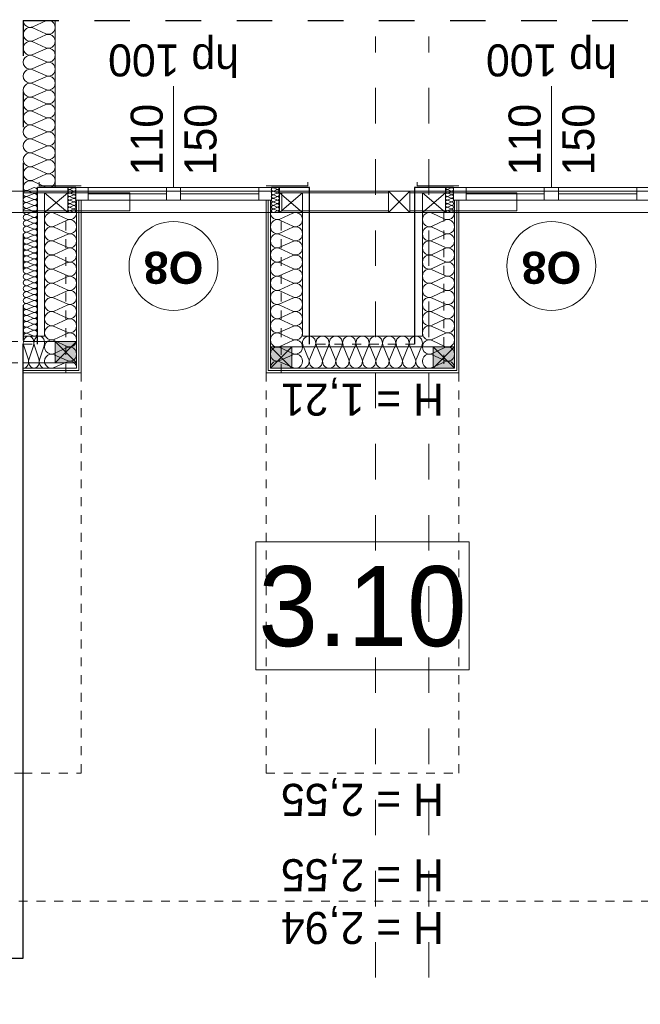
# Model space of a CAD drawing. Extents: x -251948 to -68259, y 37284 to 119967.
# Tile 35 of 41: x -93479 to -89989, y 55444 to 60978. Entities that reach past the tile are written whole.
import ezdxf

# ---------------------------------------------------------------- set-up
doc = ezdxf.new("R2010")
doc.units = 0
doc.header["$MEASUREMENT"] = 0
for name, pattern in [('Hidden Line', [100, 50, -50]), ('Krawędzie ukryte', [150, 100, -50]), ('Przerywana', [400, 200, -200])]:
    doc.linetypes.add(name, pattern=pattern)
doc.layers.add('Arch ocieplenie', color=7, linetype='Continuous')
doc.layers.add('Arch ściany działowe', color=7, linetype='Continuous')
for name, color, linetype, lineweight, true_color in [('Arch ocieplenie_Nr_Pióra__24', 7, 'Continuous', 13, 0x029e21), ('Arch okna_Nr_Pióra__82', 7, 'Continuous', 20, 0xaaaaaa), ('INWENT.ŚCIANY_Nr_Pióra__2', 7, 'Continuous', 13, 0x7f7f7f), ('Inwentaryzacja Konst._Nr_Pióra__3', 7, 'Continuous', 20, 0xff6600)]:
    doc.layers.add(name, color=color, linetype=linetype, lineweight=lineweight, true_color=true_color)
for name, color, linetype, lineweight in [('Arch opisy okien_Nr_Pióra__21', 7, 'Continuous', 13), ('Arch opisy_Nr_Pióra__1', 7, 'Continuous', 25), ('Arch opisy_Nr_Pióra__21', 7, 'Continuous', 13), ('Arch ściany działowe_Nr_Pióra__5', 7, 'Continuous', 13), ('INWENT DACH_Nr_Pióra__21', 7, 'Continuous', 13), ('INWENT OPISY_Nr_Pióra__21', 7, 'Continuous', 13), ('INWENT STROPY_Nr_Pióra__21', 7, 'Continuous', 13), ('INWENT. OKNA_Nr_Pióra__21', 7, 'Continuous', 13), ('INWENT.ŚCIANY_Nr_Pióra__1', 7, 'Continuous', 25), ('INWENT.ŚCIANY_Nr_Pióra__20', 1, 'Continuous', 20)]:
    doc.layers.add(name, color=color, linetype=linetype, lineweight=lineweight)
doc.styles.add('GENERATED_STYLE_4', font='txt')
doc.styles.add('GENERATED_STYLE_5', font='txt')
doc.styles.add('GENERATED_STYLE_6', font='arialbd.ttf')

# ---------------------------------------------------------------- blocks, each defined once
blk = doc.blocks.new('Ściana_35', base_point=(-92093.7, 58993.6))
at = {"layer": 'Arch ściany działowe_Nr_Pióra__5', "linetype": 'Continuous'}
for p, q in [((-92093.7, 58993.6), (-91008.7, 58993.6)), ((-91021.2, 59006.1), (-92081.2, 59006.1))]:
    blk.add_line(p, q, dxfattribs=at)
blk = doc.blocks.new('Ściana_36', base_point=(-92081.2, 59006.1))
at = {"layer": 'Arch ściany działowe_Nr_Pióra__5', "linetype": 'Continuous'}
for p, q in [((-92081.2, 59006.1), (-91021.2, 59006.1)), ((-91033.7, 59018.6), (-92068.7, 59018.6))]:
    blk.add_line(p, q, dxfattribs=at)
blk = doc.blocks.new('Ściana_37', base_point=(-93458.7, 58993.6))
at = {"layer": 'Arch ściany działowe_Nr_Pióra__5', "linetype": 'Continuous'}
for p, q in [((-93146.2, 59006.1), (-93458.7, 59006.1)), ((-93458.7, 59006.1), (-93458.7, 58993.6)), ((-93458.7, 58993.6), (-93133.7, 58993.6))]:
    blk.add_line(p, q, dxfattribs=at)
blk = doc.blocks.new('Ściana_38', base_point=(-93458.7, 59006.1))
at = {"layer": 'Arch ściany działowe_Nr_Pióra__5', "linetype": 'Continuous'}
for p, q in [((-93158.7, 59018.6), (-93458.7, 59018.6)), ((-93458.7, 59018.6), (-93458.7, 59006.1)), ((-93458.7, 59006.1), (-93146.2, 59006.1))]:
    blk.add_line(p, q, dxfattribs=at)
blk = doc.blocks.new('Ściana_43', base_point=(-92093.7, 58993.6))
at = {"layer": 'Arch ściany działowe_Nr_Pióra__5', "linetype": 'Continuous'}
for p, q in [((-92081.2, 59963.6), (-92093.7, 59963.6)), ((-92093.7, 59963.6), (-92093.7, 58993.6)), ((-92081.2, 59006.1), (-92081.2, 59963.6))]:
    blk.add_line(p, q, dxfattribs=at)
blk = doc.blocks.new('Ściana_44', base_point=(-92081.2, 59006.1))
at = {"layer": 'Arch ściany działowe_Nr_Pióra__5', "linetype": 'Continuous'}
for p, q in [((-92068.7, 59963.6), (-92081.2, 59963.6)), ((-92081.2, 59963.6), (-92081.2, 59006.1)), ((-92068.7, 59018.6), (-92068.7, 59963.6))]:
    blk.add_line(p, q, dxfattribs=at)
blk = doc.blocks.new('Ściana_45', base_point=(-93133.7, 58993.6))
at = {"layer": 'Arch ściany działowe_Nr_Pióra__5', "linetype": 'Continuous'}
for p, q in [((-93133.7, 59963.6), (-93146.2, 59963.6)), ((-93146.2, 59963.6), (-93146.2, 59006.1)), ((-93133.7, 58993.6), (-93133.7, 59963.6))]:
    blk.add_line(p, q, dxfattribs=at)
blk = doc.blocks.new('Ściana_46', base_point=(-93146.2, 59006.1))
at = {"layer": 'Arch ściany działowe_Nr_Pióra__5', "linetype": 'Continuous'}
for p, q in [((-93146.2, 59963.6), (-93158.7, 59963.6)), ((-93158.7, 59963.6), (-93158.7, 59018.6)), ((-93146.2, 59006.1), (-93146.2, 59963.6))]:
    blk.add_line(p, q, dxfattribs=at)
blk = doc.blocks.new('Ściana_49', base_point=(-91008.7, 58993.6))
at = {"layer": 'Arch ściany działowe_Nr_Pióra__5', "linetype": 'Continuous'}
for p, q in [((-91008.7, 59963.6), (-91021.2, 59963.6)), ((-91021.2, 59963.6), (-91021.2, 59006.1)), ((-91008.7, 58993.6), (-91008.7, 59963.6))]:
    blk.add_line(p, q, dxfattribs=at)
blk = doc.blocks.new('Ściana_50', base_point=(-91021.2, 59006.1))
at = {"layer": 'Arch ściany działowe_Nr_Pióra__5', "linetype": 'Continuous'}
for p, q in [((-91021.2, 59963.6), (-91033.7, 59963.6)), ((-91033.7, 59963.6), (-91033.7, 59018.6)), ((-91021.2, 59006.1), (-91021.2, 59963.6))]:
    blk.add_line(p, q, dxfattribs=at)
blk = doc.blocks.new('Izolacja cieplna 14_5', base_point=(-91213.7, 59018.6))
at = {"layer": 'Arch ocieplenie_Nr_Pióra__24', "linetype": 'Continuous'}
for p, q in [((-91854.4, 59072.2), (-91885.6, 59145)), ((-91816.9, 59145), (-91848.1, 59072.2)), ((-91779.4, 59072.2), (-91810.6, 59145)), ((-91741.9, 59145), (-91773.1, 59072.2)), ((-91704.4, 59072.2), (-91735.6, 59145)), ((-91666.9, 59145), (-91698.1, 59072.2)), ((-91629.4, 59072.2), (-91660.6, 59145)), ((-91591.9, 59145), (-91623.1, 59072.2)), ((-91554.4, 59072.2), (-91585.6, 59145)), ((-91516.9, 59145), (-91548.1, 59072.2)), ((-91479.4, 59072.2), (-91510.6, 59145)), ((-91441.9, 59145), (-91473.1, 59072.2)), ((-91404.4, 59072.2), (-91435.6, 59145)), ((-91366.9, 59145), (-91398.1, 59072.2)), ((-91329.4, 59072.2), (-91360.6, 59145)), ((-91291.9, 59145), (-91323.1, 59072.2)), ((-91254.4, 59072.2), (-91285.6, 59145)), ((-91216.9, 59145), (-91248.1, 59072.2))]:
    blk.add_line(p, q, dxfattribs=at)
for centre, start_param, end_param in [((-91851.2, 59160.3), 1.158003, 5.125183), ((-91776.2, 59160.3), 1.158003, 5.125183), ((-91701.2, 59160.3), 1.158003, 5.125183), ((-91626.2, 59160.3), 1.158003, 5.125183), ((-91551.2, 59160.3), 1.158003, 5.125183), ((-91476.2, 59160.3), 1.158003, 5.125183), ((-91401.2, 59160.3), 1.158003, 5.125183), ((-91326.2, 59160.3), 1.158003, 5.125183), ((-91251.2, 59160.3), 1.158003, 5.125183), ((-91888.7, 59056.9), 0, 1.983589), ((-91813.7, 59056.9), 4.299595, 8.266774), ((-91738.7, 59056.9), 4.299595, 8.266774), ((-91663.7, 59056.9), 4.299595, 8.266774), ((-91588.7, 59056.9), 4.299595, 8.266774), ((-91513.7, 59056.9), 4.299595, 8.266774), ((-91438.7, 59056.9), 4.299595, 8.266774), ((-91363.7, 59056.9), 4.299595, 8.266774), ((-91288.7, 59056.9), 4.299595, 8.266774), ((-91213.7, 59056.9), 4.299596, 6.283185)]:
    blk.add_ellipse(centre, major_axis=(0, -38.3), ratio=0.979571, start_param=start_param, end_param=end_param, dxfattribs=at)
blk = doc.blocks.new('Izolacja cieplna 14_6', base_point=(-93458.7, 60973.6))
at = {"layer": 'Arch ocieplenie_Nr_Pióra__24', "linetype": 'Continuous'}
for p, q in [((-93332.4, 60970.3), (-93405.1, 60937.7)), ((-93405.1, 60931.1), (-93332.4, 60898.6)), ((-93332.4, 60892), (-93405.1, 60859.4)), ((-93405.1, 60852.8), (-93332.4, 60820.2)), ((-93332.4, 60813.6), (-93405.1, 60781.1)), ((-93405.1, 60774.5), (-93332.4, 60741.9)), ((-93332.4, 60735.3), (-93405.1, 60702.7)), ((-93405.1, 60696.1), (-93332.4, 60663.6)), ((-93332.4, 60657), (-93405.1, 60624.4)), ((-93405.1, 60617.8), (-93332.4, 60585.2)), ((-93332.4, 60578.6), (-93405.1, 60546.1)), ((-93405.1, 60539.5), (-93332.4, 60506.9)), ((-93332.4, 60500.3), (-93405.1, 60467.7)), ((-93405.1, 60461.1), (-93332.4, 60428.6)), ((-93332.4, 60422), (-93405.1, 60389.4)), ((-93405.1, 60382.8), (-93332.4, 60350.2)), ((-93332.4, 60343.6), (-93405.1, 60311.1)), ((-93405.1, 60304.5), (-93332.4, 60271.9)), ((-93332.4, 60265.3), (-93405.1, 60232.7)), ((-93405.1, 60226.1), (-93332.4, 60193.6)), ((-93332.4, 60187), (-93405.1, 60154.4)), ((-93405.1, 60147.8), (-93332.4, 60115.2)), ((-93332.4, 60108.6), (-93405.1, 60076.1)), ((-93405.1, 60069.5), (-93332.4, 60036.9))]:
    blk.add_line(p, q, dxfattribs=at)
for centre, start_param, end_param in [((-93420.5, 60895.3), 2.7288, 6.695979), ((-93420.5, 60973.6), 4.712389, 6.695979), ((-93317, 60934.4), 5.870392, 9.837571), ((-93317, 60856.1), 5.870392, 9.837571), ((-93420.5, 60816.9), 2.7288, 6.695979), ((-93317, 60777.8), 5.870392, 9.837571), ((-93420.5, 60738.6), 2.7288, 6.695979), ((-93317, 60699.4), 5.870392, 9.837571), ((-93420.5, 60660.3), 2.7288, 6.695979), ((-93317, 60621.1), 5.870392, 9.837571), ((-93420.5, 60581.9), 2.7288, 6.695979), ((-93420.5, 60503.6), 2.7288, 6.695979), ((-93317, 60542.8), 5.870392, 9.837571), ((-93317, 60464.4), 5.870392, 9.837571), ((-93420.5, 60425.3), 2.7288, 6.695979), ((-93420.5, 60346.9), 2.7288, 6.695979), ((-93317, 60386.1), 5.870392, 9.837571), ((-93317, 60307.8), 5.870392, 9.837571), ((-93420.5, 60268.6), 2.7288, 6.695979), ((-93317, 60229.4), 5.870392, 9.837571), ((-93420.5, 60190.3), 2.7288, 6.695979), ((-93420.5, 60111.9), 2.7288, 6.695979), ((-93317, 60151.1), 5.870392, 9.837571), ((-93317, 60072.8), 5.870392, 9.837571), ((-93420.5, 60033.6), 2.7288, 4.712389)]:
    blk.add_ellipse(centre, major_axis=(0, -39.2), ratio=0.977414, start_param=start_param, end_param=end_param, dxfattribs=at)
blk = doc.blocks.new('Izolacja cieplna 14_10', base_point=(-93338.7, 59018.6))
at = {"layer": 'Arch ocieplenie_Nr_Pióra__24', "linetype": 'Continuous'}
for p, q in [((-93431.3, 59072.2), (-93456.2, 59145)), ((-93401.3, 59145), (-93426.2, 59072.2)), ((-93371.3, 59072.2), (-93396.2, 59145)), ((-93341.3, 59145), (-93366.2, 59072.2))]:
    blk.add_line(p, q, dxfattribs=at)
for centre, start_param, end_param in [((-93428.7, 59160.3), 1.158003, 5.125183), ((-93368.7, 59160.3), 1.158003, 5.125183), ((-93458.7, 59056.9), 0, 1.983589), ((-93398.7, 59056.9), 4.299595, 8.266774), ((-93338.7, 59056.9), 4.299596, 6.283185)]:
    blk.add_ellipse(centre, major_axis=(0, -38.3), ratio=0.783657, start_param=start_param, end_param=end_param, dxfattribs=at)
blk = doc.blocks.new('Izolacja cieplna 14_11', base_point=(-93458.7, 60033.6))
at = {"layer": 'Arch ocieplenie_Nr_Pióra__24', "linetype": 'Continuous'}
for p, q in [((-93402.6, 60032.2), (-93434.9, 60018.3)), ((-93434.9, 60015.5), (-93402.6, 60001.6)), ((-93402.6, 59998.8), (-93434.9, 59984.9)), ((-93434.9, 59982.1), (-93402.6, 59968.2)), ((-93402.6, 59965.4), (-93434.9, 59951.5)), ((-93434.9, 59948.7), (-93402.6, 59934.8)), ((-93402.6, 59932), (-93434.9, 59918.1)), ((-93434.9, 59915.3), (-93402.6, 59901.4)), ((-93402.6, 59898.6), (-93434.9, 59884.7)), ((-93434.9, 59881.9), (-93402.6, 59868)), ((-93402.6, 59865.2), (-93434.9, 59851.3)), ((-93434.9, 59848.5), (-93402.6, 59834.6)), ((-93402.6, 59831.8), (-93434.9, 59817.9)), ((-93434.9, 59815.1), (-93402.6, 59801.2)), ((-93402.6, 59798.4), (-93434.9, 59784.5)), ((-93434.9, 59781.7), (-93402.6, 59767.8)), ((-93402.6, 59765), (-93434.9, 59751.1)), ((-93434.9, 59748.3), (-93402.6, 59734.4)), ((-93402.6, 59731.6), (-93434.9, 59717.7)), ((-93434.9, 59714.9), (-93402.6, 59701)), ((-93402.6, 59698.2), (-93434.9, 59684.3)), ((-93434.9, 59681.5), (-93402.6, 59667.6)), ((-93402.6, 59664.8), (-93434.9, 59650.9)), ((-93434.9, 59648.1), (-93402.6, 59634.2)), ((-93402.6, 59631.4), (-93434.9, 59617.5)), ((-93434.9, 59614.7), (-93402.6, 59600.8)), ((-93402.6, 59598), (-93434.9, 59584.1)), ((-93434.9, 59581.3), (-93402.6, 59567.4)), ((-93402.6, 59564.6), (-93434.9, 59550.7)), ((-93434.9, 59547.9), (-93402.6, 59534)), ((-93402.6, 59531.2), (-93434.9, 59517.3)), ((-93434.9, 59514.5), (-93402.6, 59500.6)), ((-93402.6, 59497.8), (-93434.9, 59483.9)), ((-93434.9, 59481.1), (-93402.6, 59467.2)), ((-93402.6, 59464.4), (-93434.9, 59450.5)), ((-93434.9, 59447.7), (-93402.6, 59433.8)), ((-93402.6, 59431), (-93434.9, 59417.1)), ((-93434.9, 59414.3), (-93402.6, 59400.4)), ((-93402.6, 59397.6), (-93434.9, 59383.7)), ((-93434.9, 59380.9), (-93402.6, 59367)), ((-93402.6, 59364.2), (-93434.9, 59350.3)), ((-93434.9, 59347.5), (-93402.6, 59333.6)), ((-93402.6, 59330.8), (-93434.9, 59316.9)), ((-93434.9, 59314.1), (-93402.6, 59300.2)), ((-93402.6, 59297.4), (-93434.9, 59283.5)), ((-93434.9, 59280.7), (-93402.6, 59266.8)), ((-93402.6, 59264), (-93434.9, 59250.1)), ((-93434.9, 59247.3), (-93402.6, 59233.4)), ((-93402.6, 59230.6), (-93434.9, 59216.7)), ((-93434.9, 59213.9), (-93402.6, 59200))]:
    blk.add_line(p, q, dxfattribs=at)
for centre, start_param, end_param in [((-93441.7, 60000.2), 1.158004, 5.125183), ((-93441.7, 60033.6), 3.141593, 5.125182), ((-93395.8, 60016.9), 4.299595, 8.266775), ((-93395.8, 59983.5), 4.299595, 8.266775), ((-93441.7, 59966.8), 1.158004, 5.125183), ((-93441.7, 59933.4), 1.158004, 5.125183), ((-93395.8, 59950.1), 4.299595, 8.266775), ((-93395.8, 59916.7), 4.299595, 8.266775), ((-93441.7, 59900), 1.158004, 5.125183), ((-93441.7, 59866.6), 1.158004, 5.125183), ((-93395.8, 59883.3), 4.299595, 8.266775), ((-93441.7, 59833.2), 1.158004, 5.125183), ((-93395.8, 59849.9), 4.299595, 8.266775), ((-93395.8, 59816.5), 4.299595, 8.266775), ((-93441.7, 59799.8), 1.158004, 5.125183), ((-93441.7, 59766.4), 1.158004, 5.125183), ((-93395.8, 59783.1), 4.299595, 8.266775), ((-93395.8, 59749.7), 4.299595, 8.266775), ((-93441.7, 59733), 1.158004, 5.125183), ((-93441.7, 59699.6), 1.158004, 5.125183), ((-93395.8, 59716.3), 4.299595, 8.266775), ((-93441.7, 59666.2), 1.158004, 5.125183), ((-93395.8, 59682.9), 4.299595, 8.266775), ((-93395.8, 59649.5), 4.299595, 8.266775), ((-93441.7, 59632.8), 1.158004, 5.125183), ((-93441.7, 59599.4), 1.158004, 5.125183), ((-93395.8, 59616.1), 4.299595, 8.266775), ((-93395.8, 59582.7), 4.299595, 8.266775), ((-93441.7, 59566), 1.158004, 5.125183), ((-93441.7, 59532.6), 1.158004, 5.125183), ((-93395.8, 59549.3), 4.299595, 8.266775), ((-93441.7, 59499.2), 1.158004, 5.125183), ((-93395.8, 59515.9), 4.299595, 8.266775), ((-93395.8, 59482.5), 4.299595, 8.266775), ((-93441.7, 59465.8), 1.158004, 5.125183), ((-93441.7, 59432.4), 1.158004, 5.125183), ((-93395.8, 59449.1), 4.299595, 8.266775), ((-93441.7, 59399), 1.158004, 5.125183), ((-93441.7, 59365.6), 1.158004, 5.125183), ((-93395.8, 59415.7), 4.299595, 8.266775), ((-93395.8, 59382.3), 4.299595, 8.266775), ((-93441.7, 59332.2), 1.158004, 5.125183), ((-93395.8, 59348.9), 4.299595, 8.266775), ((-93395.8, 59315.5), 4.299595, 8.266775), ((-93441.7, 59298.8), 1.158004, 5.125183), ((-93441.7, 59265.4), 1.158004, 5.125183), ((-93395.8, 59282.1), 4.299595, 8.266775), ((-93441.7, 59232), 1.158004, 5.125183), ((-93441.7, 59198.6), 1.158004, 3.141593), ((-93395.8, 59248.7), 4.299595, 8.266775), ((-93395.8, 59215.3), 4.299595, 8.266775)]:
    blk.add_ellipse(centre, major_axis=(17, 0), ratio=0.98152, start_param=start_param, end_param=end_param, dxfattribs=at)
blk = doc.blocks.new('Izolacja cieplna 14_17', base_point=(-92068.7, 59893.6))
at = {"layer": 'Arch ocieplenie_Nr_Pióra__24', "linetype": 'Continuous'}
for p, q in [((-91942.4, 59890.3), (-92015.1, 59857.2)), ((-92015.1, 59850.5), (-91942.4, 59817.4)), ((-91942.4, 59810.7), (-92015.1, 59777.6)), ((-92015.1, 59770.9), (-91942.4, 59737.9)), ((-91942.4, 59731.2), (-92015.1, 59698.1)), ((-92015.1, 59691.4), (-91942.4, 59658.3)), ((-91942.4, 59651.6), (-92015.1, 59618.5)), ((-92015.1, 59611.9), (-91942.4, 59578.8)), ((-91942.4, 59572.1), (-92015.1, 59539)), ((-92015.1, 59532.3), (-91942.4, 59499.2)), ((-91942.4, 59492.5), (-92015.1, 59459.4)), ((-92015.1, 59452.8), (-91942.4, 59419.7)), ((-91942.4, 59413), (-92015.1, 59379.9)), ((-92015.1, 59373.2), (-91942.4, 59340.1)), ((-91942.4, 59333.4), (-92015.1, 59300.4)), ((-92015.1, 59293.7), (-91942.4, 59260.6)), ((-91942.4, 59253.9), (-92015.1, 59220.8)), ((-92015.1, 59214.1), (-91942.4, 59181)), ((-91942.4, 59174.4), (-92015.1, 59141.3)), ((-92015.1, 59134.6), (-91942.4, 59101.5)), ((-91942.4, 59094.8), (-92015.1, 59061.7)), ((-92015.1, 59055), (-91942.4, 59021.9))]:
    blk.add_line(p, q, dxfattribs=at)
for centre, start_param, end_param in [((-92030.5, 59893.6), 4.712389, 6.695979), ((-91927, 59853.8), 5.870392, 9.837571), ((-92030.5, 59814.1), 2.7288, 6.695979), ((-92030.5, 59734.5), 2.7288, 6.695979), ((-91927, 59774.3), 5.870392, 9.837571), ((-91927, 59694.7), 5.870392, 9.837571), ((-92030.5, 59655), 2.7288, 6.695979), ((-91927, 59615.2), 5.870392, 9.837571), ((-92030.5, 59575.4), 2.7288, 6.695979), ((-91927, 59535.6), 5.870392, 9.837571), ((-92030.5, 59495.9), 2.7288, 6.695979), ((-91927, 59456.1), 5.870392, 9.837571), ((-92030.5, 59416.3), 2.7288, 6.695979), ((-92030.5, 59336.8), 2.7288, 6.695979), ((-91927, 59376.6), 5.870392, 9.837571), ((-91927, 59297), 5.870392, 9.837571), ((-92030.5, 59257.2), 2.7288, 6.695979), ((-92030.5, 59177.7), 2.7288, 6.695979), ((-91927, 59217.5), 5.870392, 9.837571), ((-91927, 59137.9), 5.870392, 9.837571), ((-92030.5, 59098.1), 2.7288, 6.695979), ((-91927, 59058.4), 5.870392, 9.837571), ((-92030.5, 59018.6), 2.7288, 4.712389)]:
    blk.add_ellipse(centre, major_axis=(0, -39.8), ratio=0.96252, start_param=start_param, end_param=end_param, dxfattribs=at)
blk = doc.blocks.new('Izolacja cieplna 14_18', base_point=(-93158.7, 59893.6))
at = {"layer": 'Arch ocieplenie_Nr_Pióra__24', "linetype": 'Continuous'}
for p, q in [((-93285.1, 59890.3), (-93212.4, 59857.2)), ((-93212.4, 59850.5), (-93285.1, 59817.4)), ((-93285.1, 59810.7), (-93212.4, 59777.6)), ((-93212.4, 59770.9), (-93285.1, 59737.9)), ((-93285.1, 59731.2), (-93212.4, 59698.1)), ((-93212.4, 59691.4), (-93285.1, 59658.3)), ((-93285.1, 59651.6), (-93212.4, 59618.5)), ((-93212.4, 59611.9), (-93285.1, 59578.8)), ((-93285.1, 59572.1), (-93212.4, 59539)), ((-93212.4, 59532.3), (-93285.1, 59499.2)), ((-93285.1, 59492.5), (-93212.4, 59459.4)), ((-93212.4, 59452.8), (-93285.1, 59419.7)), ((-93285.1, 59413), (-93212.4, 59379.9)), ((-93212.4, 59373.2), (-93285.1, 59340.1)), ((-93285.1, 59333.4), (-93212.4, 59300.4)), ((-93212.4, 59293.7), (-93285.1, 59260.6)), ((-93285.1, 59253.9), (-93212.4, 59220.8)), ((-93212.4, 59214.1), (-93285.1, 59181)), ((-93285.1, 59174.4), (-93212.4, 59141.3)), ((-93212.4, 59134.6), (-93285.1, 59101.5)), ((-93285.1, 59094.8), (-93212.4, 59061.7)), ((-93212.4, 59055), (-93285.1, 59021.9))]:
    blk.add_line(p, q, dxfattribs=at)
for centre, start_param, end_param in [((-93300.5, 59853.8), 2.728799, 6.695979), ((-93197, 59893.6), 5.870392, 7.853982), ((-93197, 59814.1), 5.870392, 9.837571), ((-93300.5, 59774.3), 2.728799, 6.695979), ((-93197, 59734.5), 5.870392, 9.837571), ((-93300.5, 59694.7), 2.728799, 6.695979), ((-93300.5, 59615.2), 2.728799, 6.695979), ((-93197, 59655), 5.870392, 9.837571), ((-93197, 59575.4), 5.870392, 9.837571), ((-93300.5, 59535.6), 2.728799, 6.695979), ((-93300.5, 59456.1), 2.728799, 6.695979), ((-93197, 59495.9), 5.870392, 9.837571), ((-93197, 59416.3), 5.870392, 9.837571), ((-93300.5, 59376.6), 2.728799, 6.695979), ((-93197, 59336.8), 5.870392, 9.837571), ((-93300.5, 59297), 2.728799, 6.695979), ((-93197, 59257.2), 5.870392, 9.837571), ((-93300.5, 59217.5), 2.728799, 6.695979), ((-93197, 59177.7), 5.870392, 9.837571), ((-93300.5, 59137.9), 2.728799, 6.695979), ((-93300.5, 59058.4), 2.728799, 6.695979), ((-93197, 59098.1), 5.870392, 9.837571), ((-93197, 59018.6), 1.570796, 3.554385)]:
    blk.add_ellipse(centre, major_axis=(0, -39.8), ratio=0.96252, start_param=start_param, end_param=end_param, dxfattribs=at)
blk = doc.blocks.new('Izolacja cieplna 14_19', base_point=(-93208.7, 60033.6))
at = {"layer": 'Arch ocieplenie_Nr_Pióra__24', "linetype": 'Continuous'}
for p, q in [((-93177.1, 60032.8), (-93195.3, 60024.4)), ((-93195.3, 60022.8), (-93177.1, 60014.4)), ((-93177.1, 60012.8), (-93195.3, 60004.4)), ((-93195.3, 60002.8), (-93177.1, 59994.4)), ((-93177.1, 59992.8), (-93195.3, 59984.4)), ((-93195.3, 59982.8), (-93177.1, 59974.4)), ((-93177.1, 59972.8), (-93195.3, 59964.4)), ((-93195.3, 59962.8), (-93177.1, 59954.4)), ((-93177.1, 59952.8), (-93195.3, 59944.4)), ((-93195.3, 59942.8), (-93177.1, 59934.4)), ((-93177.1, 59932.8), (-93195.3, 59924.4)), ((-93195.3, 59922.8), (-93177.1, 59914.4)), ((-93177.1, 59912.8), (-93195.3, 59904.4)), ((-93195.3, 59902.8), (-93177.1, 59894.4))]:
    blk.add_line(p, q, dxfattribs=at)
for centre, start_param, end_param in [((-93199.2, 60013.6), 2.7288, 6.695979), ((-93199.2, 59993.6), 2.7288, 6.695979), ((-93199.2, 60033.6), 4.712389, 6.695979), ((-93173.3, 60023.6), 5.870392, 9.837571), ((-93173.3, 60003.6), 5.870392, 9.837571), ((-93173.3, 59983.6), 5.870392, 9.837571), ((-93199.2, 59973.6), 2.7288, 6.695979), ((-93199.2, 59953.6), 2.7288, 6.695979), ((-93199.2, 59933.6), 2.7288, 6.695979), ((-93173.3, 59963.6), 5.870392, 9.837571), ((-93173.3, 59943.6), 5.870392, 9.837571), ((-93173.3, 59923.6), 5.870392, 9.837571), ((-93199.2, 59913.6), 2.7288, 6.695979), ((-93199.2, 59893.6), 2.7288, 4.712389), ((-93173.3, 59903.6), 5.870392, 9.837571)]:
    blk.add_ellipse(centre, major_axis=(0, -10), ratio=0.957061, start_param=start_param, end_param=end_param, dxfattribs=at)
blk = doc.blocks.new('Izolacja cieplna 14_20', base_point=(-92018.7, 60033.6))
at = {"layer": 'Arch ocieplenie_Nr_Pióra__24', "linetype": 'Continuous'}
for p, q in [((-92050.3, 60032.8), (-92032.1, 60024.4)), ((-92032.1, 60022.8), (-92050.3, 60014.4)), ((-92050.3, 60012.8), (-92032.1, 60004.4)), ((-92032.1, 60002.8), (-92050.3, 59994.4)), ((-92050.3, 59992.8), (-92032.1, 59984.4)), ((-92032.1, 59982.8), (-92050.3, 59974.4)), ((-92050.3, 59972.8), (-92032.1, 59964.4)), ((-92032.1, 59962.8), (-92050.3, 59954.4)), ((-92050.3, 59952.8), (-92032.1, 59944.4)), ((-92032.1, 59942.8), (-92050.3, 59934.4)), ((-92050.3, 59932.8), (-92032.1, 59924.4)), ((-92032.1, 59922.8), (-92050.3, 59914.4)), ((-92050.3, 59912.8), (-92032.1, 59904.4)), ((-92032.1, 59902.8), (-92050.3, 59894.4))]:
    blk.add_line(p, q, dxfattribs=at)
for centre, start_param, end_param in [((-92054.2, 60023.6), 2.728799, 6.695979), ((-92054.2, 60003.6), 2.728799, 6.695979), ((-92054.2, 59983.6), 2.728799, 6.695979), ((-92028.3, 60033.6), 5.870392, 7.853982), ((-92028.3, 60013.6), 5.870392, 9.837571), ((-92028.3, 59993.6), 5.870392, 9.837571), ((-92054.2, 59963.6), 2.728799, 6.695979), ((-92054.2, 59943.6), 2.728799, 6.695979), ((-92054.2, 59923.6), 2.728799, 6.695979), ((-92028.3, 59973.6), 5.870392, 9.837571), ((-92028.3, 59953.6), 5.870392, 9.837571), ((-92028.3, 59933.6), 5.870392, 9.837571), ((-92054.2, 59903.6), 2.728799, 6.695979), ((-92028.3, 59913.6), 5.870392, 9.837571), ((-92028.3, 59893.6), 1.570796, 3.554385)]:
    blk.add_ellipse(centre, major_axis=(0, -10), ratio=0.957061, start_param=start_param, end_param=end_param, dxfattribs=at)
blk = doc.blocks.new('Izolacja cieplna 14_22', base_point=(-91033.7, 59893.6))
at = {"layer": 'Arch ocieplenie_Nr_Pióra__24', "linetype": 'Continuous'}
for p, q in [((-91160.1, 59890.3), (-91087.4, 59857.2)), ((-91087.4, 59850.5), (-91160.1, 59817.4)), ((-91160.1, 59810.7), (-91087.4, 59777.6)), ((-91087.4, 59770.9), (-91160.1, 59737.9)), ((-91160.1, 59731.2), (-91087.4, 59698.1)), ((-91087.4, 59691.4), (-91160.1, 59658.3)), ((-91160.1, 59651.6), (-91087.4, 59618.5)), ((-91087.4, 59611.9), (-91160.1, 59578.8)), ((-91160.1, 59572.1), (-91087.4, 59539)), ((-91087.4, 59532.3), (-91160.1, 59499.2)), ((-91160.1, 59492.5), (-91087.4, 59459.4)), ((-91087.4, 59452.8), (-91160.1, 59419.7)), ((-91160.1, 59413), (-91087.4, 59379.9)), ((-91087.4, 59373.2), (-91160.1, 59340.1)), ((-91160.1, 59333.4), (-91087.4, 59300.4)), ((-91087.4, 59293.7), (-91160.1, 59260.6)), ((-91160.1, 59253.9), (-91087.4, 59220.8)), ((-91087.4, 59214.1), (-91160.1, 59181)), ((-91160.1, 59174.4), (-91087.4, 59141.3)), ((-91087.4, 59134.6), (-91160.1, 59101.5)), ((-91160.1, 59094.8), (-91087.4, 59061.7)), ((-91087.4, 59055), (-91160.1, 59021.9))]:
    blk.add_line(p, q, dxfattribs=at)
for centre, start_param, end_param in [((-91175.5, 59853.8), 2.728799, 6.695979), ((-91072, 59893.6), 5.870392, 7.853982), ((-91072, 59814.1), 5.870392, 9.837571), ((-91175.5, 59774.3), 2.728799, 6.695979), ((-91072, 59734.5), 5.870392, 9.837571), ((-91175.5, 59694.7), 2.728799, 6.695979), ((-91175.5, 59615.2), 2.728799, 6.695979), ((-91072, 59655), 5.870392, 9.837571), ((-91072, 59575.4), 5.870392, 9.837571), ((-91175.5, 59535.6), 2.728799, 6.695979), ((-91175.5, 59456.1), 2.728799, 6.695979), ((-91072, 59495.9), 5.870392, 9.837571), ((-91072, 59416.3), 5.870392, 9.837571), ((-91175.5, 59376.6), 2.728799, 6.695979), ((-91072, 59336.8), 5.870392, 9.837571), ((-91175.5, 59297), 2.728799, 6.695979), ((-91072, 59257.2), 5.870392, 9.837571), ((-91175.5, 59217.5), 2.728799, 6.695979), ((-91072, 59177.7), 5.870392, 9.837571), ((-91175.5, 59137.9), 2.728799, 6.695979), ((-91175.5, 59058.4), 2.728799, 6.695979), ((-91072, 59098.1), 5.870392, 9.837571), ((-91072, 59018.6), 1.570796, 3.554385)]:
    blk.add_ellipse(centre, major_axis=(0, -39.8), ratio=0.96252, start_param=start_param, end_param=end_param, dxfattribs=at)
blk = doc.blocks.new('Izolacja cieplna 14_23', base_point=(-91083.7, 60033.6))
at = {"layer": 'Arch ocieplenie_Nr_Pióra__24', "linetype": 'Continuous'}
for p, q in [((-91052.1, 60032.8), (-91070.3, 60024.4)), ((-91070.3, 60022.8), (-91052.1, 60014.4)), ((-91052.1, 60012.8), (-91070.3, 60004.4)), ((-91070.3, 60002.8), (-91052.1, 59994.4)), ((-91052.1, 59992.8), (-91070.3, 59984.4)), ((-91070.3, 59982.8), (-91052.1, 59974.4)), ((-91052.1, 59972.8), (-91070.3, 59964.4)), ((-91070.3, 59962.8), (-91052.1, 59954.4)), ((-91052.1, 59952.8), (-91070.3, 59944.4)), ((-91070.3, 59942.8), (-91052.1, 59934.4)), ((-91052.1, 59932.8), (-91070.3, 59924.4)), ((-91070.3, 59922.8), (-91052.1, 59914.4)), ((-91052.1, 59912.8), (-91070.3, 59904.4)), ((-91070.3, 59902.8), (-91052.1, 59894.4))]:
    blk.add_line(p, q, dxfattribs=at)
for centre, start_param, end_param in [((-91074.2, 60013.6), 2.7288, 6.695979), ((-91074.2, 59993.6), 2.7288, 6.695979), ((-91074.2, 60033.6), 4.712389, 6.695979), ((-91048.3, 60023.6), 5.870392, 9.837571), ((-91048.3, 60003.6), 5.870392, 9.837571), ((-91048.3, 59983.6), 5.870392, 9.837571), ((-91074.2, 59973.6), 2.7288, 6.695979), ((-91074.2, 59953.6), 2.7288, 6.695979), ((-91074.2, 59933.6), 2.7288, 6.695979), ((-91048.3, 59963.6), 5.870392, 9.837571), ((-91048.3, 59943.6), 5.870392, 9.837571), ((-91048.3, 59923.6), 5.870392, 9.837571), ((-91074.2, 59913.6), 2.7288, 6.695979), ((-91074.2, 59893.6), 2.7288, 4.712389), ((-91048.3, 59903.6), 5.870392, 9.837571)]:
    blk.add_ellipse(centre, major_axis=(0, -10), ratio=0.957061, start_param=start_param, end_param=end_param, dxfattribs=at)

msp = doc.modelspace()

# ---------------------------------------------------------------- hatches: boundary and pattern name
at = {"layer": 'Arch okna_Nr_Pióra__82', "linetype": 'Continuous'}
for points in [[(-93278.74, 59048.6), (-93158.74, 59048.6), (-93158.74, 59168.6), (-93278.74, 59168.6)], [(-92068.74, 59018.6), (-91948.74, 59018.6), (-91948.74, 59138.6), (-92068.74, 59138.6)], [(-91153.74, 59018.6), (-91033.74, 59018.6), (-91033.74, 59138.6), (-91153.74, 59138.6)]]:
    msp.add_hatch(color=256, dxfattribs=at).paths.add_polyline_path(points, flags=0)

# ---------------------------------------------------------------- linework, layer by layer
at = {"layer": 'Arch ocieplenie_Nr_Pióra__24', "linetype": 'Continuous'}
for p, q in [((-93278.74, 60973.6), (-93278.74, 60033.6)), ((-93208.74, 60033.6), (-93208.74, 60003.6)), ((-92018.74, 60033.6), (-92018.74, 60003.6)), ((-91083.74, 60033.6), (-91083.74, 60003.6)), ((-93338.74, 59893.6), (-93338.74, 59198.6)), ((-91888.74, 59893.6), (-91888.74, 59198.6)), ((-91213.74, 59893.6), (-91213.74, 59198.6)), ((-93338.74, 59198.6), (-93455.89, 59198.6)), ((-91213.74, 59198.6), (-91888.74, 59198.6))]:
    msp.add_line(p, q, dxfattribs=at)
at = {"layer": 'Arch opisy okien_Nr_Pióra__21', "linetype": 'Continuous'}
for centre in [(-92613.74, 59593.6), (-90488.74, 59593.6)]:
    msp.add_circle(centre, 250, dxfattribs=at)
at = {"layer": 'Arch opisy_Nr_Pióra__21', "linetype": 'Continuous'}
for p, q in [((-90951.24, 58042.72), (-92151.24, 58042.72)), ((-92151.24, 58042.72), (-92151.24, 57322.72)), ((-90951.24, 57322.72), (-90951.24, 58042.72)), ((-92151.24, 57322.72), (-90951.24, 57322.72))]:
    msp.add_line(p, q, dxfattribs=at)
at = {"layer": 'INWENT DACH_Nr_Pióra__21', "linetype": 'Hidden Line'}
for p, q in [((-91093.74, 59893.6), (-91848.74, 59893.6)), ((-93133.74, 58993.6), (-93133.74, 56743.6)), ((-92093.74, 58993.6), (-92093.74, 56743.6)), ((-91008.74, 58993.6), (-91008.74, 56743.6)), ((-93458.74, 56743.6), (-97183.74, 56743.6)), ((-93458.74, 56743.6), (-93133.74, 56743.6)), ((-92093.74, 56743.6), (-91008.74, 56743.6)), ((-123484.28, 56023.6), (-88108.74, 56023.6))]:
    msp.add_line(p, q, dxfattribs=at)
at = {"layer": 'INWENT OPISY_Nr_Pióra__21', "linetype": 'Continuous'}
for p, q in [((-92613.74, 60033.6), (-92613.74, 60603.6)), ((-90488.74, 60033.6), (-90488.74, 60603.6))]:
    msp.add_line(p, q, dxfattribs=at)
at = {"layer": 'INWENT STROPY_Nr_Pióra__21', "linetype": 'Przerywana'}
for p, q in [((-91478.74, 54793.6), (-91478.74, 60883.6)), ((-91178.74, 54793.6), (-91178.74, 60883.6))]:
    msp.add_line(p, q, dxfattribs=at)
at = {"layer": 'INWENT. OKNA_Nr_Pióra__21', "linetype": 'Continuous'}
for p, q in [((-93338.74, 60003.6), (-93208.74, 59893.6)), ((-93338.74, 59893.6), (-93208.74, 60003.6)), ((-93338.74, 60003.6), (-93208.74, 60003.6)), ((-93338.74, 59893.6), (-93338.74, 60003.6)), ((-93208.74, 60003.6), (-93208.74, 59893.6)), ((-93163.74, 60033.6), (-92063.74, 60033.6)), ((-93163.74, 60033.6), (-93163.74, 59963.6)), ((-93093.74, 60033.6), (-93093.74, 59963.6)), ((-93093.74, 59998.6), (-92653.74, 59998.6)), ((-92653.74, 60033.6), (-92653.74, 59963.6)), ((-92573.74, 60033.6), (-92573.74, 59963.6)), ((-92573.74, 59998.6), (-92133.74, 59998.6)), ((-92133.74, 60033.6), (-92133.74, 59963.6)), ((-92063.74, 60033.6), (-92063.74, 59963.6)), ((-91888.74, 60003.6), (-92018.74, 60003.6)), ((-92018.74, 60003.6), (-92018.74, 59893.6)), ((-91888.74, 59893.6), (-92018.74, 60003.6)), ((-91888.74, 60003.6), (-92018.74, 59893.6)), ((-91888.74, 59893.6), (-91888.74, 60003.6)), ((-91213.74, 60003.6), (-91083.74, 59893.6)), ((-91213.74, 59893.6), (-91083.74, 60003.6)), ((-91213.74, 60003.6), (-91083.74, 60003.6)), ((-91213.74, 59893.6), (-91213.74, 60003.6)), ((-91083.74, 60003.6), (-91083.74, 59893.6)), ((-91038.74, 60033.6), (-89938.74, 60033.6)), ((-91038.74, 60033.6), (-91038.74, 59963.6)), ((-90968.74, 60033.6), (-90968.74, 59963.6)), ((-90968.74, 59998.6), (-90528.74, 59998.6)), ((-90528.74, 60033.6), (-90528.74, 59963.6)), ((-90448.74, 60033.6), (-90448.74, 59963.6)), ((-90448.74, 59998.6), (-90008.74, 59998.6)), ((-90008.74, 60033.6), (-90008.74, 59963.6)), ((-92063.74, 59963.6), (-93163.74, 59963.6)), ((-89938.74, 59963.6), (-91038.74, 59963.6)), ((-93208.74, 59893.6), (-93338.74, 59893.6)), ((-93143.74, 59893.6), (-92083.74, 59893.6)), ((-92018.74, 59893.6), (-91888.74, 59893.6)), ((-91083.74, 59893.6), (-91213.74, 59893.6)), ((-91018.74, 59893.6), (-89958.74, 59893.6))]:
    msp.add_line(p, q, dxfattribs=at)
at = {"layer": 'INWENT.ŚCIANY_Nr_Pióra__1', "linetype": 'Przerywana'}
for q in [(-93458.74, 59153.6), (-87888.74, 60973.6)]:
    msp.add_line((-93458.74, 60973.6), q, dxfattribs=at)
at = {"layer": 'INWENT.ŚCIANY_Nr_Pióra__1', "linetype": 'Continuous'}
for p, q in [((-93378.74, 59153.6), (-93378.74, 60033.6)), ((-93163.74, 60033.6), (-93378.74, 60033.6)), ((-91848.74, 60033.6), (-92063.74, 60033.6)), ((-91848.74, 59153.6), (-91848.74, 60033.6)), ((-91258.74, 60033.6), (-91258.74, 59153.6)), ((-91038.74, 60033.6), (-91258.74, 60033.6)), ((-93458.74, 58993.6), (-93458.74, 59153.6)), ((-93458.74, 55703.6), (-93458.74, 58993.6)), ((-93738.74, 55703.6), (-93458.74, 55703.6))]:
    msp.add_line(p, q, dxfattribs=at)
at = {"layer": 'INWENT.ŚCIANY_Nr_Pióra__2', "linetype": 'Hidden Line'}
for p, q in [((-93218.74, 58993.6), (-93218.74, 59893.6)), ((-92008.74, 58993.6), (-92008.74, 59893.6)), ((-91093.74, 59893.6), (-91093.74, 58993.6)), ((-93458.74, 59153.6), (-93378.74, 59153.6)), ((-91258.74, 59153.6), (-91848.74, 59153.6))]:
    msp.add_line(p, q, dxfattribs=at)
at = {"layer": 'INWENT.ŚCIANY_Nr_Pióra__20', "linetype": 'Continuous'}
for p, q in [((-93368.74, 60043.6), (-93368.74, 60063.6)), ((-93133.74, 60043.6), (-93368.74, 60043.6)), ((-92093.74, 60043.6), (-91858.74, 60043.6)), ((-91858.74, 60043.6), (-91858.74, 60063.6)), ((-91243.74, 60043.6), (-91243.74, 60063.6)), ((-91008.74, 60043.6), (-91243.74, 60043.6))]:
    msp.add_line(p, q, dxfattribs=at)
at = {"layer": 'Inwentaryzacja Konst._Nr_Pióra__3', "color": 2}
for p, q in [((-91284.06, 59893.6), (-91404.06, 60013.6)), ((-91284.06, 60013.6), (-91404.06, 59893.6))]:
    msp.add_line(p, q, dxfattribs=at)
at = {"layer": 'Inwentaryzacja Konst._Nr_Pióra__3', "linetype": 'Krawędzie ukryte'}
for p, q in [((-96438.74, 59168.6), (-93458.74, 59168.6)), ((-96438.74, 59048.6), (-93458.74, 59048.6))]:
    msp.add_line(p, q, dxfattribs=at)
at = {"layer": 'Inwentaryzacja Konst._Nr_Pióra__3', "linetype": 'Continuous'}
for p, q in [((-93158.74, 59168.6), (-93458.74, 59168.6)), ((-93278.74, 59048.6), (-93278.74, 59168.6)), ((-93278.74, 59168.6), (-93158.74, 59168.6)), ((-93278.74, 59048.6), (-93158.74, 59168.6)), ((-93158.74, 59048.6), (-93278.74, 59168.6)), ((-93158.74, 59168.6), (-93158.74, 59048.6)), ((-92068.74, 59138.6), (-91033.74, 59138.6)), ((-92068.74, 59018.6), (-92068.74, 59138.6)), ((-92068.74, 59138.6), (-91948.74, 59138.6)), ((-92068.74, 59018.6), (-91948.74, 59138.6)), ((-91948.74, 59018.6), (-92068.74, 59138.6)), ((-91948.74, 59138.6), (-91948.74, 59018.6)), ((-91153.74, 59018.6), (-91153.74, 59138.6)), ((-91153.74, 59138.6), (-91033.74, 59138.6)), ((-91153.74, 59018.6), (-91033.74, 59138.6)), ((-91033.74, 59018.6), (-91153.74, 59138.6)), ((-91033.74, 59138.6), (-91033.74, 59018.6)), ((-93158.74, 59048.6), (-93458.74, 59048.6)), ((-93158.74, 59048.6), (-93278.74, 59048.6)), ((-92068.74, 59018.6), (-91033.74, 59018.6)), ((-91948.74, 59018.6), (-92068.74, 59018.6)), ((-91033.74, 59018.6), (-91153.74, 59018.6))]:
    msp.add_line(p, q, dxfattribs=at)
at = {"layer": 'Inwentaryzacja Konst._Nr_Pióra__3', "color": 2}
for points in [[(-125884.06, 59893.6), (-87478.74, 59893.6), (-87478.74, 60013.6), (-125884.06, 60013.6)], [(-91404.06, 60013.6), (-91284.06, 60013.6), (-91284.06, 59893.6), (-91404.06, 59893.6)]]:
    msp.add_lwpolyline(points, close=True, dxfattribs=at)
at = {"layer": 'Inwentaryzacja Konst._Nr_Pióra__3', "color": 1}
for points in [[(-93458.74, 60003.6), (-92858.74, 60003.6), (-92858.74, 59903.6), (-93458.74, 59903.6)], [(-92004.06, 60003.6), (-91404.06, 60003.6), (-91404.06, 59903.6), (-92004.06, 59903.6)], [(-91284.06, 60003.6), (-90684.06, 60003.6), (-90684.06, 59903.6), (-91284.06, 59903.6)]]:
    msp.add_lwpolyline(points, close=True, dxfattribs=at)

# ---------------------------------------------------------------- block references
at = {"layer": 'Arch ocieplenie', "color": 104, "linetype": 'Continuous', "lineweight": 20, "true_color": 0x029e21}
for name, p in [('Izolacja cieplna 14_6', (-93458.74, 60973.6)), ('Izolacja cieplna 14_11', (-93458.74, 60033.6)), ('Izolacja cieplna 14_19', (-93208.74, 60033.6)), ('Izolacja cieplna 14_20', (-92018.74, 60033.6)), ('Izolacja cieplna 14_23', (-91083.74, 60033.6)), ('Izolacja cieplna 14_18', (-93158.74, 59893.6)), ('Izolacja cieplna 14_17', (-92068.74, 59893.6)), ('Izolacja cieplna 14_22', (-91033.74, 59893.6)), ('Izolacja cieplna 14_10', (-93338.74, 59018.6)), ('Izolacja cieplna 14_5', (-91213.74, 59018.6))]:
    msp.add_blockref(name, p, dxfattribs=at)
at = {"layer": 'Arch ściany działowe'}
for name, p in [('Ściana_46', (-93146.24, 59006.1)), ('Ściana_45', (-93133.74, 58993.6)), ('Ściana_43', (-92093.74, 58993.6)), ('Ściana_44', (-92081.24, 59006.1)), ('Ściana_50', (-91021.24, 59006.1)), ('Ściana_49', (-91008.74, 58993.6)), ('Ściana_38', (-93458.74, 59006.1)), ('Ściana_37', (-93458.74, 58993.6)), ('Ściana_35', (-92093.74, 58993.6)), ('Ściana_36', (-92081.24, 59006.1))]:
    msp.add_blockref(name, p, dxfattribs=at)

# ---------------------------------------------------------------- texts
at = {"layer": 'Arch opisy okien_Nr_Pióra__21', "linetype": 'Continuous', "char_height": 180, "attachment_point": 2, "rotation": 180, "style": 'GENERATED_STYLE_6'}
for insert in [(-92613.74, 59493.32), (-90488.74, 59493.32)]:
    msp.add_mtext('{O8}', dxfattribs=dict(at, insert=insert))
at = {"layer": 'Arch opisy_Nr_Pióra__1', "linetype": 'Continuous', "insert": (-91551.24, 57450.1), "char_height": 450, "attachment_point": 8, "style": 'GENERATED_STYLE_4'}
msp.add_mtext('{3.10}', dxfattribs=at)
at = {"layer": 'INWENT OPISY_Nr_Pióra__21', "linetype": 'Continuous', "char_height": 180, "attachment_point": 2, "rotation": 180, "style": 'GENERATED_STYLE_5'}
for s, insert in [('{hp 100}', (-92613.74, 60658.87)), ('{hp 100}', (-90488.74, 60658.87)), ('{H = 1,21}', (-91551.24, 58752.4)), ('{H = 2,55}', (-91551.24, 56502.78)), ('{H = 2,55}', (-91551.24, 56079.25)), ('{H = 2,94}', (-91551.24, 55782.78))]:
    msp.add_mtext(s, dxfattribs=dict(at, insert=insert))
at = {"layer": 'INWENT OPISY_Nr_Pióra__21', "linetype": 'Continuous', "char_height": 180, "width": 1346.3341, "attachment_point": 2, "rotation": 90, "line_spacing_factor": 1.008452, "style": 'GENERATED_STYLE_5'}
for insert in [(-92854.94, 60303.6), (-90729.94, 60303.6)]:
    msp.add_mtext('{110\\P150}', dxfattribs=dict(at, insert=insert))

doc.saveas('drawing.dxf')
